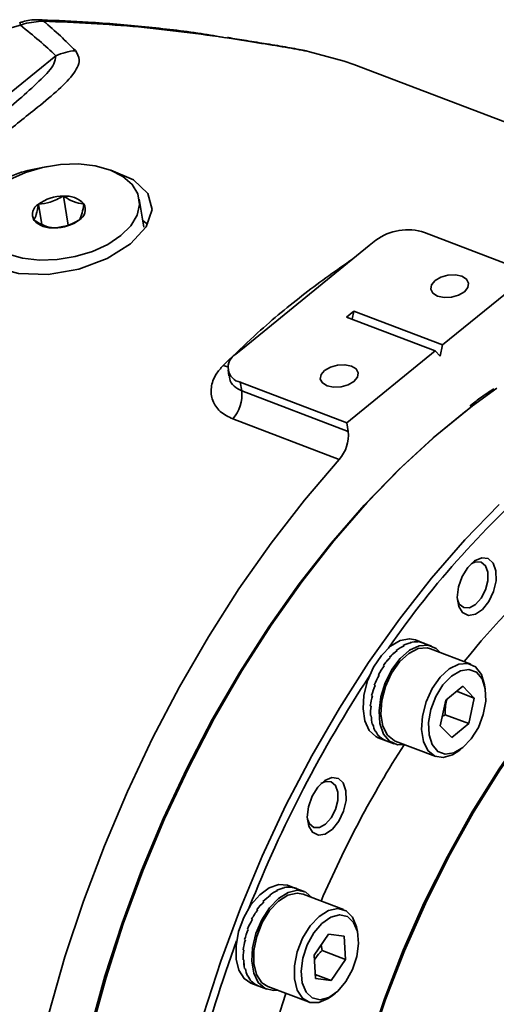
# Model space of a CAD drawing. Header units: millimetres. Extents: x 7702 to 16913, y -3294 to 4428.
# Tile 86 of 89: x 16857.79 to 16864.35, y -2924.35 to -2910.79. Entities that reach past the tile are written whole.
import ezdxf

# ---------------------------------------------------------------- set-up
doc = ezdxf.new("R2010")
doc.units = ezdxf.units.MM
doc.header["$LTSCALE"] = 6

msp = doc.modelspace()

# ---------------------------------------------------------------- linework, layer by layer
at = {"linetype": 'Continuous', "lineweight": 35}
for p, q in [((16861.748, -2911.223), (16861.783, -2911.233)), ((16853.866, -2914.889), (16858.292, -2911.288)), ((16869.228, -2914.016), (16862.392, -2911.41)), ((16858.459, -2913.621), (16858.394, -2913.22)), ((16859.501, -2913.648), (16859.438, -2913.261)), ((16858.096, -2913.61), (16858.051, -2913.332)), ((16862.603, -2913.902), (16862.693, -2913.829)), ((16863.363, -2913.722), (16864.828, -2914.28)), ((16860.857, -2915.323), (16862.603, -2913.902)), ((16864.828, -2914.28), (16863.612, -2915.27)), ((16862.391, -2914.804), (16862.29, -2914.887)), ((16862.367, -2914.916), (16862.391, -2914.804)), ((16862.391, -2914.804), (16863.612, -2915.27)), ((16862.29, -2914.887), (16863.51, -2915.352)), ((16860.767, -2915.396), (16860.857, -2915.323)), ((16863.579, -2915.422), (16863.612, -2915.27)), ((16860.695, -2915.474), (16860.677, -2915.468)), ((16863.51, -2915.352), (16862.294, -2916.342)), ((16863.51, -2915.352), (16863.579, -2915.422)), ((16860.66, -2915.612), (16860.673, -2915.695)), ((16862.294, -2916.342), (16860.829, -2915.783)), ((16860.829, -2915.783), (16860.849, -2915.902)), ((16860.849, -2915.902), (16862.313, -2916.461)), ((16862.191, -2916.847), (16860.726, -2916.288)), ((16862.313, -2916.461), (16862.294, -2916.342)), ((16863.081, -2919.409), (16863.07, -2919.405)), ((16863.07, -2919.405), (16863.081, -2919.409)), ((16863.178, -2919.368), (16863.167, -2919.364)), ((16863.167, -2919.364), (16863.178, -2919.368)), ((16863.348, -2919.373), (16863.239, -2919.331)), ((16863.272, -2919.357), (16863.261, -2919.353)), ((16863.261, -2919.353), (16863.272, -2919.357)), ((16863.459, -2919.415), (16863.348, -2919.373)), ((16862.985, -2919.478), (16862.974, -2919.473)), ((16862.974, -2919.473), (16862.985, -2919.478)), ((16864.003, -2919.665), (16863.445, -2919.452)), ((16862.81, -2919.685), (16862.799, -2919.681)), ((16862.799, -2919.681), (16862.81, -2919.685)), ((16862.893, -2919.571), (16862.882, -2919.567)), ((16862.882, -2919.567), (16862.893, -2919.571)), ((16862.739, -2919.815), (16862.728, -2919.811)), ((16862.728, -2919.811), (16862.739, -2919.815)), ((16862.684, -2919.955), (16862.673, -2919.951)), ((16862.674, -2919.951), (16862.673, -2919.951)), ((16862.673, -2919.951), (16862.684, -2919.955)), ((16864.2, -2920.005), (16864.191, -2919.95)), ((16863.889, -2919.967), (16863.655, -2920.158)), ((16863.803, -2920.037), (16864.047, -2920.13)), ((16864.047, -2920.13), (16863.889, -2919.967)), ((16862.647, -2920.099), (16862.636, -2920.095)), ((16862.636, -2920.095), (16862.636, -2920.095)), ((16862.636, -2920.095), (16862.647, -2920.099)), ((16863.655, -2920.158), (16863.579, -2920.511)), ((16863.972, -2920.483), (16864.047, -2920.13)), ((16862.618, -2920.236), (16862.618, -2920.237)), ((16862.618, -2920.236), (16862.629, -2920.241)), ((16862.629, -2920.241), (16862.618, -2920.237)), ((16863.65, -2920.361), (16863.972, -2920.483)), ((16862.631, -2920.374), (16862.62, -2920.37)), ((16862.62, -2920.37), (16862.62, -2920.37)), ((16862.62, -2920.37), (16862.631, -2920.374)), ((16862.654, -2920.493), (16862.643, -2920.488)), ((16862.643, -2920.488), (16862.643, -2920.488)), ((16862.643, -2920.488), (16862.654, -2920.493)), ((16863.738, -2920.674), (16863.972, -2920.483)), ((16862.696, -2920.592), (16862.685, -2920.588)), ((16862.685, -2920.588), (16862.685, -2920.588)), ((16862.685, -2920.588), (16862.696, -2920.592)), ((16863.579, -2920.511), (16863.738, -2920.674)), ((16862.727, -2920.677), (16862.835, -2920.718)), ((16862.755, -2920.667), (16862.744, -2920.663)), ((16862.744, -2920.663), (16862.744, -2920.663)), ((16862.744, -2920.663), (16862.755, -2920.667)), ((16862.818, -2920.711), (16862.829, -2920.715)), ((16862.829, -2920.715), (16862.829, -2920.715)), ((16862.835, -2920.718), (16862.946, -2920.76)), ((16862.961, -2920.723), (16863.518, -2920.936)), ((16863.849, -2920.848), (16863.892, -2920.813)), ((16861.341, -2922.781), (16861.33, -2922.777)), ((16861.33, -2922.777), (16861.341, -2922.781)), ((16861.438, -2922.744), (16861.427, -2922.74)), ((16861.427, -2922.74), (16861.438, -2922.744)), ((16861.595, -2922.751), (16861.487, -2922.71)), ((16861.531, -2922.736), (16861.52, -2922.732)), ((16861.52, -2922.732), (16861.531, -2922.736)), ((16861.707, -2922.793), (16861.595, -2922.751)), ((16861.152, -2922.937), (16861.141, -2922.932)), ((16861.141, -2922.932), (16861.152, -2922.937)), ((16861.245, -2922.846), (16861.234, -2922.842)), ((16861.234, -2922.842), (16861.245, -2922.846)), ((16862.251, -2923.043), (16861.693, -2922.831)), ((16861.068, -2923.048), (16861.057, -2923.044)), ((16861.057, -2923.044), (16861.068, -2923.048)), ((16860.995, -2923.177), (16860.984, -2923.172)), ((16860.984, -2923.172), (16860.995, -2923.177)), ((16860.927, -2923.311), (16860.938, -2923.316)), ((16860.938, -2923.316), (16860.927, -2923.312)), ((16860.928, -2923.312), (16860.927, -2923.312)), ((16862.448, -2923.384), (16862.439, -2923.328)), ((16860.898, -2923.46), (16860.887, -2923.455)), ((16860.888, -2923.455), (16860.887, -2923.455)), ((16860.887, -2923.455), (16860.898, -2923.459)), ((16862.044, -2923.379), (16861.846, -2923.669)), ((16862.259, -2923.409), (16862.044, -2923.379)), ((16862.276, -2923.729), (16862.259, -2923.409)), ((16860.867, -2923.597), (16860.878, -2923.602)), ((16860.878, -2923.602), (16860.867, -2923.598)), ((16860.867, -2923.598), (16860.867, -2923.598)), ((16861.954, -2923.607), (16861.941, -2923.529)), ((16861.954, -2923.607), (16862.276, -2923.729)), ((16860.878, -2923.736), (16860.867, -2923.732)), ((16860.867, -2923.732), (16860.867, -2923.732)), ((16860.867, -2923.732), (16860.878, -2923.736)), ((16861.846, -2923.669), (16861.863, -2923.989)), ((16862.078, -2924.019), (16862.276, -2923.729)), ((16860.898, -2923.857), (16860.887, -2923.853)), ((16860.887, -2923.853), (16860.887, -2923.853)), ((16860.887, -2923.853), (16860.898, -2923.857)), ((16860.937, -2923.959), (16860.926, -2923.955)), ((16860.926, -2923.955), (16860.926, -2923.955)), ((16860.926, -2923.955), (16860.937, -2923.959)), ((16861.86, -2923.936), (16862.078, -2924.019)), ((16861.863, -2923.989), (16862.078, -2924.019)), ((16860.974, -2924.055), (16861.082, -2924.096)), ((16860.983, -2924.033), (16860.994, -2924.038)), ((16860.994, -2924.038), (16860.983, -2924.034)), ((16860.983, -2924.034), (16860.983, -2924.034)), ((16861.055, -2924.085), (16861.066, -2924.089)), ((16861.066, -2924.089), (16861.056, -2924.085)), ((16861.056, -2924.085), (16861.056, -2924.085)), ((16861.082, -2924.096), (16861.194, -2924.139)), ((16861.208, -2924.102), (16861.766, -2924.314)), ((16862.097, -2924.227), (16862.14, -2924.191))]:
    msp.add_line(p, q, dxfattribs=at)
at = {"linetype": 'Continuous', "lineweight": 35, "flags": 128}
for points in [[(16858.097, -2910.793), (16858.098, -2910.793), (16858.11, -2910.798), (16858.12, -2910.812)], [(16860.655, -2911.038), (16860.66, -2911.039), (16860.678, -2911.047)], [(16862.392, -2911.41), (16862.259, -2911.362), (16861.783, -2911.233)], [(16859.021, -2912.858), (16859.049, -2912.863), (16859.36, -2912.998), (16859.555, -2913.183), (16859.616, -2913.405), (16859.533, -2913.643), (16859.319, -2913.877), (16858.998, -2914.079), (16858.606, -2914.228), (16858.184, -2914.301), (16857.778, -2914.284), (16857.542, -2914.22), (16857.542, -2914.22)], [(16857.623, -2914.016), (16857.831, -2914.074), (16858.064, -2914.1), (16858.311, -2914.093), (16858.558, -2914.054), (16858.795, -2913.983), (16859.008, -2913.885), (16859.187, -2913.765), (16859.324, -2913.628), (16859.41, -2913.482), (16859.443, -2913.334), (16859.42, -2913.191), (16859.343, -2913.06), (16859.214, -2912.949), (16859.042, -2912.862)], [(16859.042, -2912.862), (16858.834, -2912.804), (16858.601, -2912.778), (16858.354, -2912.785), (16858.107, -2912.825), (16857.871, -2912.895), (16857.657, -2912.993)], [(16859.485, -2913.553), (16859.516, -2913.578), (16859.555, -2913.613)], [(16863.878, -2914.324), (16863.788, -2914.305), (16863.686, -2914.309), (16863.588, -2914.337), (16863.509, -2914.383), (16863.461, -2914.441), (16863.45, -2914.502), (16863.479, -2914.556), (16863.543, -2914.596), (16863.633, -2914.615), (16863.735, -2914.61), (16863.833, -2914.583), (16863.912, -2914.536), (16863.961, -2914.478), (16863.971, -2914.418), (16863.942, -2914.363), (16863.878, -2914.324)], [(16860.658, -2915.569), (16860.639, -2915.566), (16860.592, -2915.552)], [(16862.358, -2915.561), (16862.268, -2915.542), (16862.166, -2915.546), (16862.068, -2915.574), (16861.989, -2915.62), (16861.941, -2915.678), (16861.93, -2915.739), (16861.959, -2915.793), (16862.023, -2915.833), (16862.113, -2915.852), (16862.215, -2915.847), (16862.313, -2915.82), (16862.392, -2915.773), (16862.441, -2915.715), (16862.451, -2915.655), (16862.422, -2915.6), (16862.358, -2915.561)], [(16864.357, -2915.865), (16864.025, -2916.107), (16863.532, -2916.507), (16863.049, -2916.953), (16862.577, -2917.44), (16862.118, -2917.967), (16861.676, -2918.531), (16861.252, -2919.129), (16860.849, -2919.758), (16860.469, -2920.414), (16860.114, -2921.094), (16859.786, -2921.794), (16859.487, -2922.51), (16859.218, -2923.239), (16858.981, -2923.977), (16858.776, -2924.719), (16858.606, -2925.463), (16858.47, -2926.203), (16858.371, -2926.936), (16858.307, -2927.659), (16858.28, -2928.366), (16858.29, -2929.055), (16858.336, -2929.721), (16858.419, -2930.362)], [(16858.284, -2929.071), (16858.281, -2929), (16858.271, -2928.317), (16858.298, -2927.614), (16858.361, -2926.898), (16858.46, -2926.17), (16858.594, -2925.435), (16858.763, -2924.697), (16858.966, -2923.96), (16859.202, -2923.228), (16859.469, -2922.504), (16859.766, -2921.793), (16860.091, -2921.099), (16860.443, -2920.424), (16860.821, -2919.773), (16861.22, -2919.149), (16861.641, -2918.556), (16862.08, -2917.996), (16862.535, -2917.473), (16863.004, -2916.989), (16863.484, -2916.547), (16863.939, -2916.175)], [(16862.191, -2916.847), (16861.714, -2917.405), (16861.253, -2918), (16860.811, -2918.628), (16860.39, -2919.287), (16859.993, -2919.974), (16859.62, -2920.684), (16859.275, -2921.415), (16858.958, -2922.163), (16858.671, -2922.925), (16858.416, -2923.695), (16858.194, -2924.472), (16858.005, -2925.25), (16857.852, -2926.026), (16857.734, -2926.797)], [(16862.582, -2924.953), (16862.811, -2924.273), (16863.071, -2923.603), (16863.36, -2922.947), (16863.678, -2922.31), (16864.021, -2921.695), (16864.389, -2921.107), (16864.777, -2920.549), (16865.185, -2920.024), (16865.609, -2919.537), (16866.047, -2919.09), (16866.496, -2918.686), (16866.953, -2918.327), (16867.415, -2918.016), (16867.88, -2917.754), (16868.344, -2917.544), (16868.804, -2917.387), (16869.258, -2917.283), (16869.703, -2917.234), (16870.135, -2917.239), (16870.553, -2917.299), (16870.953, -2917.413), (16871.333, -2917.581), (16871.4, -2917.618)], [(16862.601, -2924.957), (16862.828, -2924.279), (16863.087, -2923.611), (16863.376, -2922.958), (16863.692, -2922.323), (16864.035, -2921.71), (16864.401, -2921.124), (16864.788, -2920.568), (16865.194, -2920.045), (16865.617, -2919.56), (16866.053, -2919.114), (16866.501, -2918.711), (16866.956, -2918.353), (16867.417, -2918.043), (16867.88, -2917.783), (16868.342, -2917.574), (16868.801, -2917.417), (16869.253, -2917.313), (16869.696, -2917.264), (16870.127, -2917.27), (16870.543, -2917.329), (16870.942, -2917.443), (16870.99, -2917.461)], [(16860.323, -2924.489), (16860.561, -2923.751), (16860.83, -2923.022), (16861.129, -2922.305), (16861.457, -2921.605), (16861.812, -2920.926), (16862.192, -2920.27), (16862.595, -2919.641), (16863.019, -2919.043), (16863.461, -2918.479), (16863.919, -2917.952), (16864.392, -2917.464)], [(16864.347, -2918.381), (16864.349, -2918.517), (16864.315, -2918.663), (16864.25, -2918.8), (16864.162, -2918.91), (16864.064, -2918.977), (16863.968, -2918.992), (16863.888, -2918.954), (16863.835, -2918.868), (16863.815, -2918.745), (16863.831, -2918.601), (16863.882, -2918.457), (16863.96, -2918.332), (16864.054, -2918.242), (16864.153, -2918.2), (16864.242, -2918.211), (16864.31, -2918.274), (16864.347, -2918.381)], [(16864.236, -2918.399), (16864.203, -2918.309), (16864.143, -2918.258), (16864.064, -2918.256), (16864.004, -2918.284)], [(16863.816, -2918.775), (16863.843, -2918.836), (16863.903, -2918.886), (16863.982, -2918.889), (16864.066, -2918.843), (16864.145, -2918.756), (16864.204, -2918.641), (16864.236, -2918.516), (16864.236, -2918.399)], [(16863.239, -2919.331), (16863.158, -2919.315), (16863.029, -2919.34), (16862.897, -2919.418), (16862.771, -2919.544), (16862.663, -2919.707), (16862.581, -2919.894), (16862.531, -2920.09), (16862.518, -2920.279), (16862.543, -2920.446), (16862.603, -2920.577), (16862.694, -2920.661), (16862.727, -2920.677)], [(16863.088, -2920.772), (16862.992, -2920.773), (16862.883, -2920.725), (16862.801, -2920.626), (16862.751, -2920.483), (16862.738, -2920.307), (16862.762, -2920.115), (16862.822, -2919.92), (16862.913, -2919.738), (16863.027, -2919.585), (16863.156, -2919.473), (16863.288, -2919.41), (16863.414, -2919.403), (16863.522, -2919.45), (16863.573, -2919.501)], [(16862.961, -2920.723), (16862.947, -2920.717), (16862.853, -2920.641), (16862.79, -2920.516), (16862.764, -2920.353), (16862.776, -2920.166), (16862.827, -2919.972), (16862.911, -2919.788), (16863.021, -2919.631), (16863.147, -2919.515), (16863.278, -2919.449), (16863.402, -2919.441), (16863.445, -2919.452)], [(16863.849, -2920.848), (16863.751, -2920.913), (16863.622, -2920.95), (16863.505, -2920.93), (16863.411, -2920.854), (16863.348, -2920.729), (16863.322, -2920.565), (16863.334, -2920.378), (16863.385, -2920.184), (16863.469, -2920.001), (16863.579, -2919.844), (16863.705, -2919.728), (16863.836, -2919.662), (16863.96, -2919.653), (16864.067, -2919.702), (16864.146, -2919.804), (16864.191, -2919.95), (16864.191, -2919.95)], [(16864.2, -2920.005), (16864.157, -2919.868), (16864.08, -2919.776), (16863.976, -2919.737), (16863.857, -2919.754), (16863.734, -2919.828), (16863.618, -2919.949), (16863.521, -2920.107), (16863.453, -2920.286), (16863.42, -2920.468), (16863.426, -2920.635), (16863.469, -2920.772), (16863.547, -2920.865), (16863.65, -2920.904), (16863.769, -2920.886), (16863.892, -2920.813), (16864.008, -2920.692), (16864.105, -2920.534), (16864.173, -2920.355), (16864.206, -2920.173), (16864.2, -2920.005)], [(16862.283, -2921.406), (16862.285, -2921.542), (16862.251, -2921.688), (16862.185, -2921.825), (16862.098, -2921.934), (16861.999, -2922.002), (16861.904, -2922.017), (16861.824, -2921.979), (16861.771, -2921.893), (16861.751, -2921.769), (16861.767, -2921.626), (16861.818, -2921.482), (16861.896, -2921.356), (16861.99, -2921.267), (16862.089, -2921.225), (16862.178, -2921.236), (16862.246, -2921.299), (16862.283, -2921.406)], [(16862.171, -2921.424), (16862.139, -2921.333), (16862.078, -2921.283), (16862, -2921.281), (16861.939, -2921.308)], [(16861.752, -2921.8), (16861.779, -2921.861), (16861.839, -2921.911), (16861.917, -2921.914), (16862.002, -2921.868), (16862.08, -2921.781), (16862.14, -2921.666), (16862.172, -2921.541), (16862.171, -2921.424)], [(16861.487, -2922.71), (16861.479, -2922.707), (16861.358, -2922.696), (16861.227, -2922.741), (16861.096, -2922.838), (16860.976, -2922.979), (16860.877, -2923.153), (16860.806, -2923.346), (16860.77, -2923.541), (16860.771, -2923.723), (16860.809, -2923.878), (16860.881, -2923.993), (16860.974, -2924.055)], [(16861.336, -2924.15), (16861.285, -2924.155), (16861.169, -2924.128), (16861.076, -2924.047), (16861.013, -2923.919), (16860.986, -2923.754), (16860.996, -2923.567), (16861.043, -2923.37), (16861.124, -2923.182), (16861.23, -2923.017), (16861.355, -2922.888), (16861.487, -2922.806), (16861.616, -2922.777), (16861.732, -2922.805), (16861.82, -2922.879)], [(16861.208, -2924.102), (16861.127, -2924.049), (16861.054, -2923.938), (16861.016, -2923.785), (16861.016, -2923.604), (16861.055, -2923.411), (16861.129, -2923.222), (16861.232, -2923.055), (16861.354, -2922.925), (16861.485, -2922.842), (16861.613, -2922.816), (16861.693, -2922.831)], [(16862.097, -2924.227), (16862.04, -2924.268), (16861.909, -2924.323), (16861.787, -2924.321), (16861.685, -2924.262), (16861.612, -2924.151), (16861.573, -2923.998), (16861.574, -2923.817), (16861.613, -2923.623), (16861.687, -2923.435), (16861.79, -2923.268), (16861.912, -2923.137), (16862.043, -2923.055), (16862.17, -2923.028), (16862.284, -2923.059), (16862.373, -2923.145), (16862.373, -2923.145)], [(16862.388, -2923.219), (16862.304, -2923.139), (16862.196, -2923.114), (16862.074, -2923.146), (16861.951, -2923.232), (16861.839, -2923.364), (16861.749, -2923.529), (16861.689, -2923.71), (16861.666, -2923.89), (16861.681, -2924.051), (16861.734, -2924.178), (16861.818, -2924.258), (16861.926, -2924.283), (16862.048, -2924.251), (16862.17, -2924.165), (16862.282, -2924.033), (16862.373, -2923.869), (16862.432, -2923.688), (16862.456, -2923.508), (16862.441, -2923.346), (16862.388, -2923.219)], [(16862.373, -2923.145), (16862.429, -2923.279), (16862.439, -2923.328)]]:
    msp.add_lwpolyline(points, dxfattribs=at)
at = {"linetype": 'Continuous', "lineweight": 35}
for centre, radius, start, end in [((16858.096, -2910.775), 0.307, 190.5584, 197.7015), ((16858.624, -2912.021), 0.805, 94.5147, 114.3619), ((16858.388, -2913.788), 0.567, 89.3664, 126.4992), ((16858.428, -2913.556), 0.337, 42.568, 95.7036), ((16858.132, -2913.473), 0.162, 119.8866, 208.5917), ((16858.534, -2913.406), 0.162, 299.8866, 28.5917), ((16858.237, -2913.322), 0.337, 222.568, 275.7036), ((16858.277, -2913.091), 0.567, 269.3664, 306.4992), ((16863.132, -2914.422), 0.738, 71.7439, 126.533), ((16869.786, -2924.71), 12.976, 134.5825, 135.1113), ((16860.872, -2915.578), 0.21, 119.9244, 258.3418), ((16860.351, -2915.957), 0.501, 318.5527, 6.2182), ((16861.815, -2916.515), 0.501, 318.5527, 6.2182), ((16873.398, -2926.727), 12.804, 130.7665, 145.3192), ((16871.944, -2926.064), 10.295, 130.337, 141.3137), ((16877.237, -2929.437), 17.505, 146.6966, 158.4772), ((16875.643, -2928.82), 14.917, 147.3515, 156.7213), ((16877.163, -2929.505), 17.46, 159.7846, 171.5957), ((16875.579, -2928.909), 14.889, 161.5476, 170.9346)]:
    msp.add_arc(centre, radius, start, end, dxfattribs=at)
for centre, major_axis, ratio, start_param, end_param in [((16810.761, -2903.548), (48.362, -9.377), 0.138269, 0.21437, 0.262492), ((16810.964, -2904.222), (48.334, -8.609), 0.147303, 0.203122, 0.248969), ((16863.093, -2920.046), (0.307, 0.652), 0.639656, 0.656793, 0.866232), ((16863.082, -2920.042), (0.32, 0.647), 0.627703, 0.667415, 0.876854), ((16863.093, -2920.046), (0.292, 0.659), 0.648719, 0.432875, 0.642315), ((16863.082, -2920.042), (0.307, 0.652), 0.639666, 0.447144, 0.656584), ((16863.093, -2920.046), (0.274, 0.666), 0.65427, 0.206163, 0.415602), ((16863.082, -2920.042), (0.292, 0.659), 0.648726, 0.223223, 0.432663), ((16863.093, -2920.046), (0.255, 0.673), 0.655903, 6.261178, 6.470617), ((16863.082, -2920.042), (0.274, 0.666), 0.654273, 6.279694, 6.489133), ((16863.093, -2920.046), (0.32, 0.647), 0.627691, 0.87706, 1.086499), ((16863.082, -2920.042), (0.329, 0.644), 0.613566, 0.883701, 1.093141), ((16863.093, -2920.046), (0.329, 0.644), 0.613552, 1.093342, 1.302782), ((16863.082, -2920.042), (0.334, 0.641), 0.598021, 1.096103, 1.305543), ((16863.093, -2920.046), (0.335, 0.641), 0.5818, 1.514648, 1.724088), ((16863.082, -2920.042), (0.333, 0.642), 0.565649, 1.510978, 1.720418), ((16863.093, -2920.046), (0.334, 0.641), 0.598006, 1.305741, 1.51518), ((16863.082, -2920.042), (0.335, 0.641), 0.581815, 1.305014, 1.514453), ((16863.093, -2920.046), (0.333, 0.642), 0.565634, 1.720611, 1.93005), ((16863.082, -2920.042), (0.329, 0.644), 0.550164, 1.714587, 1.924026), ((16863.093, -2920.046), (0.329, 0.644), 0.55015, 1.924217, 2.133657), ((16863.082, -2920.042), (0.321, 0.647), 0.535937, 1.916402, 2.125842), ((16863.093, -2920.046), (0.321, 0.647), 0.535924, 2.126031, 2.335471), ((16863.082, -2920.042), (0.311, 0.651), 0.523477, 2.116918, 2.326357), ((16863.093, -2920.046), (0.311, 0.651), 0.523466, 2.326545, 2.535985), ((16863.082, -2920.042), (0.3, 0.656), 0.513225, 2.316539, 2.525979), ((16863.093, -2920.046), (0.3, 0.656), 0.513216, 2.526166, 2.735606), ((16863.082, -2920.042), (0.287, 0.661), 0.505539, 2.515584, 2.725023), ((16863.093, -2920.046), (0.287, 0.661), 0.505533, 2.725211, 2.93465), ((16863.082, -2920.042), (0.272, 0.667), 0.500692, 2.71429, 2.923729), ((16863.093, -2920.046), (0.272, 0.667), 0.500689, 2.923916, 3.133356), ((16863.082, -2920.042), (0.258, 0.672), 0.498856, 2.912836, 3.122275), ((16861.341, -2923.424), (0.305, 0.653), 0.640961, 0.62899, 0.83843), ((16861.33, -2923.42), (0.318, 0.648), 0.629333, 0.640097, 0.849536), ((16861.341, -2923.424), (0.29, 0.66), 0.649616, 0.404666, 0.614105), ((16861.33, -2923.42), (0.305, 0.653), 0.640971, 0.419341, 0.628781), ((16861.341, -2923.424), (0.271, 0.667), 0.654694, 0.177689, 0.387129), ((16861.33, -2923.42), (0.29, 0.66), 0.649623, 0.195013, 0.404453), ((16861.341, -2923.424), (0.252, 0.674), 0.655822, 6.232633, 6.442073), ((16861.33, -2923.42), (0.271, 0.667), 0.654697, 0.014596, 0.177475), ((16861.341, -2923.424), (0.328, 0.644), 0.615412, 1.066525, 1.275964), ((16861.33, -2923.42), (0.333, 0.642), 0.600015, 1.069754, 1.279193), ((16861.341, -2923.424), (0.318, 0.648), 0.629321, 0.849742, 1.059182), ((16861.33, -2923.42), (0.328, 0.644), 0.615426, 0.856883, 1.066323), ((16861.341, -2923.424), (0.333, 0.642), 0.6, 1.279392, 1.488832), ((16861.33, -2923.42), (0.335, 0.641), 0.583852, 1.279073, 1.488512), ((16861.341, -2923.424), (0.335, 0.641), 0.583837, 1.488708, 1.698148), ((16861.33, -2923.42), (0.334, 0.642), 0.567645, 1.485374, 1.694813), ((16861.341, -2923.424), (0.334, 0.642), 0.56763, 1.695006, 1.904446), ((16861.33, -2923.42), (0.329, 0.644), 0.552042, 1.689245, 1.898684), ((16861.33, -2923.42), (0.322, 0.647), 0.537628, 1.891256, 2.100695), ((16861.341, -2923.424), (0.329, 0.644), 0.552028, 1.898875, 2.108315), ((16861.341, -2923.424), (0.322, 0.647), 0.537615, 2.100885, 2.310324), ((16861.33, -2923.42), (0.313, 0.651), 0.524922, 2.091909, 2.301349), ((16861.341, -2923.424), (0.313, 0.651), 0.524911, 2.301537, 2.510977), ((16861.33, -2923.42), (0.301, 0.655), 0.514372, 2.291624, 2.501063), ((16861.341, -2923.424), (0.301, 0.655), 0.514363, 2.501251, 2.71069), ((16861.33, -2923.42), (0.288, 0.66), 0.506349, 2.490726, 2.700166), ((16861.341, -2923.424), (0.288, 0.66), 0.506343, 2.700353, 2.909792), ((16861.33, -2923.42), (0.274, 0.666), 0.501136, 2.689463, 2.898903), ((16861.341, -2923.424), (0.274, 0.666), 0.501132, 2.89909, 3.10853), ((16861.33, -2923.42), (0.26, 0.672), 0.498917, 2.888021, 3.097461), ((16861.341, -2923.424), (0.26, 0.672), 0.498917, 3.097648, 3.144011), ((16861.33, -2923.42), (0.245, 0.677), 0.499773, 3.086548, 3.133108)]:
    msp.add_ellipse(centre, major_axis=major_axis, ratio=ratio, start_param=start_param, end_param=end_param, dxfattribs=at)
for points, knots in [([(16857.803, -2910.868), (16857.189, -2911.043), (16855.962, -2911.391), (16854.109, -2911.833), (16852.233, -2912.22), (16850.341, -2912.544), (16848.441, -2912.806), (16846.358, -2913.028), (16844.109, -2913.19), (16841.712, -2913.275), (16839.35, -2913.28), (16837.024, -2913.213), (16834.733, -2913.083), (16832.483, -2912.899), (16830.268, -2912.67), (16828.818, -2912.487), (16828.093, -2912.396)], [0, 0, 0, 0, 0.057406, 0.114887, 0.172303, 0.232124, 0.292013, 0.351853, 0.431354, 0.510951, 0.590496, 0.672054, 0.753658, 0.83524, 0.917591, 1, 1, 1, 1]), ([(16858.097, -2910.795), (16858.076, -2910.794), (16857.989, -2910.789), (16857.884, -2910.801), (16857.808, -2910.83), (16857.794, -2910.835)], [0, 0, 0, 0, 0.2119117, 0.8572446, 1, 1, 1, 1]), ([(16858.12, -2910.812), (16858.032, -2910.818), (16857.924, -2910.826), (16857.821, -2910.862), (16857.803, -2910.868)], [0, 0, 0, 0, 0.828093, 1, 1, 1, 1]), ([(16860.626, -2911.041), (16860.515, -2911.021), (16860.153, -2910.958), (16859.523, -2910.887), (16858.791, -2910.824), (16858.311, -2910.803), (16858.097, -2910.794)], [0, 0, 0, 0, 0.137705, 0.44591, 0.752858, 1, 1, 1, 1]), ([(16860.678, -2911.047), (16860.265, -2910.989), (16859.435, -2910.873), (16858.56, -2910.832), (16858.12, -2910.812)], [0, 0, 0, 0, 0.497199, 1, 1, 1, 1]), ([(16861.748, -2911.224), (16861.738, -2911.222), (16861.661, -2911.205), (16861.479, -2911.172), (16861.21, -2911.127), (16860.932, -2911.083), (16860.743, -2911.052), (16860.655, -2911.038)], [0, 0, 0, 0, 0.035939, 0.292837, 0.563771, 0.796564, 1, 1, 1, 1]), ([(16861.783, -2911.233), (16861.689, -2911.215), (16861.495, -2911.178), (16861.126, -2911.118), (16860.829, -2911.071), (16860.678, -2911.047)], [0, 0, 0, 0, 0.315534, 0.651488, 1, 1, 1, 1]), ([(16858.56, -2911.218), (16858.586, -2911.261), (16858.631, -2911.337), (16858.591, -2911.449), (16858.496, -2911.593), (16858.304, -2911.783), (16857.961, -2912.062), (16857.52, -2912.41), (16856.98, -2912.838), (16856.424, -2913.29), (16855.868, -2913.762), (16855.317, -2914.217), (16854.837, -2914.587), (16854.44, -2914.844), (16854.129, -2915.012), (16853.911, -2915.063), (16853.807, -2915.087)], [0, 0, 0, 0, 0.041669, 0.075709, 0.109842, 0.184579, 0.259506, 0.368318, 0.477481, 0.58641, 0.684953, 0.783415, 0.871588, 0.915797, 0.959793, 1, 1, 1, 1]), ([(16857.443, -2912.17), (16857.468, -2912.149), (16857.603, -2912.041), (16857.826, -2911.857), (16858.079, -2911.622), (16858.265, -2911.435), (16858.285, -2911.325), (16858.292, -2911.288)], [0, 0, 0, 0, 0.067059, 0.3525, 0.637638, 0.875675, 1, 1, 1, 1]), ([(16857.542, -2914.22), (16857.441, -2914.17), (16857.239, -2914.07), (16857.084, -2913.828), (16857.063, -2913.556), (16857.189, -2913.284), (16857.447, -2913.051), (16857.79, -2912.882), (16858.054, -2912.836), (16858.177, -2912.814)], [0, 0, 0, 0, 0.145244, 0.290467, 0.436247, 0.582394, 0.727939, 0.872857, 1, 1, 1, 1]), ([(16858.394, -2913.22), (16858.335, -2913.252), (16858.224, -2913.312), (16858.106, -2913.325), (16858.051, -2913.332)], [0, 0, 0, 0, 0.534671, 1, 1, 1, 1]), ([(16858.676, -2913.328), (16858.664, -2913.327), (16858.607, -2913.321), (16858.511, -2913.292), (16858.429, -2913.241), (16858.394, -2913.22)], [0, 0, 0, 0, 0.14427, 0.645991, 1, 1, 1, 1]), ([(16858.051, -2913.332), (16858.042, -2913.383), (16858.025, -2913.478), (16858, -2913.527), (16857.989, -2913.55)], [0, 0, 0, 0, 0.5346706, 1, 1, 1, 1]), ([(16858.615, -2913.547), (16858.628, -2913.52), (16858.652, -2913.469), (16858.669, -2913.373), (16858.676, -2913.328)], [0, 0, 0, 0, 0.534671, 1, 1, 1, 1]), ([(16857.989, -2913.55), (16858.023, -2913.571), (16858.106, -2913.622), (16858.202, -2913.651), (16858.258, -2913.656), (16858.271, -2913.658)], [0, 0, 0, 0, 0.354009, 0.85573, 1, 1, 1, 1]), ([(16858.271, -2913.658), (16858.334, -2913.65), (16858.453, -2913.635), (16858.563, -2913.575), (16858.615, -2913.547)], [0, 0, 0, 0, 0.534671, 1, 1, 1, 1]), ([(16860.677, -2915.468), (16860.807, -2915.345), (16861.15, -2915.02), (16861.721, -2914.545), (16862.158, -2914.238), (16862.377, -2914.085)], [0, 0, 0, 0, 0.231735, 0.614308, 1, 1, 1, 1]), ([(16860.726, -2916.288), (16860.664, -2916.257), (16860.539, -2916.194), (16860.437, -2916.038), (16860.416, -2915.858), (16860.475, -2915.687), (16860.558, -2915.591), (16860.592, -2915.552)], [0, 0, 0, 0, 0.213312, 0.425377, 0.637743, 0.851816, 1, 1, 1, 1]), ([(16860.679, -2915.694), (16860.68, -2915.709), (16860.682, -2915.763), (16860.737, -2915.843), (16860.812, -2915.883), (16860.849, -2915.902)], [0, 0, 0, 0, 0.156511, 0.579487, 1, 1, 1, 1]), ([(16864.317, -2915.873), (16864.253, -2915.915), (16864.141, -2915.988), (16864.032, -2916.076), (16863.986, -2916.113)], [0, 0, 0, 0, 0.577674, 1, 1, 1, 1]), ([(16863.65, -2920.361), (16863.649, -2920.292), (16863.648, -2920.218), (16863.672, -2920.154), (16863.674, -2920.149)], [0, 0, 0, 0, 0.928382, 1, 1, 1, 1]), ([(16863.606, -2920.386), (16863.61, -2920.383), (16863.623, -2920.374), (16863.639, -2920.366), (16863.65, -2920.361)], [0, 0, 0, 0, 0.3132, 1, 1, 1, 1]), ([(16861.849, -2923.73), (16861.873, -2923.697), (16861.904, -2923.653), (16861.945, -2923.615), (16861.954, -2923.607)], [0, 0, 0, 0, 0.76397, 1, 1, 1, 1])]:
    msp.add_open_spline(points, degree=3, knots=knots, dxfattribs=at)

doc.saveas('drawing.dxf')
